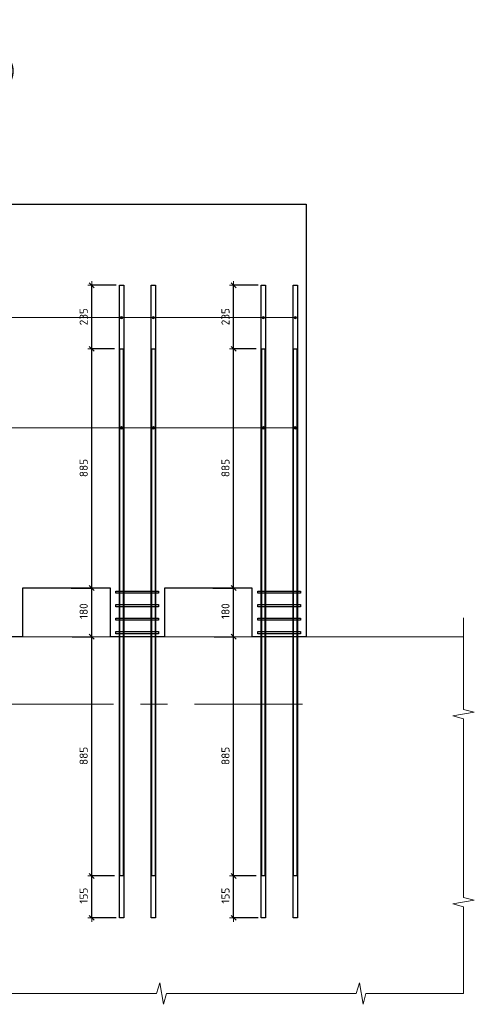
# Model space of a CAD drawing. Header units: metres. Extents: x -38 to 90, y -15 to 21.
# Tile 98 of 127: x 83.24 to 84.93, y -7.21 to -3.57. Entities that reach past the tile are written whole.
import ezdxf

# ---------------------------------------------------------------- set-up
doc = ezdxf.new("R2010")
doc.units = ezdxf.units.M
doc.header["$PDMODE"] = 65
doc.linetypes.add('______11', pattern=[0.5, 0.4, -0.05, 0, -0.05])
doc.linetypes.add('______5', pattern=[1.1, 0.8, -0.1, 0.1, -0.1])
for name, color, linetype, lineweight in [('XR$4$Арм.стержн. Хомут', 240, 'Continuous', 35), ('XR$4$Арм.стержн.горизонт. 1', 180, 'Continuous', 35), ('XR$4$Арм.стержн.горизонт. 2', 202, 'Continuous', 35), ('XR$4$Общий слой (1)_1', 7, 'Continuous', 13), ('XR$4$Осевая линия (1)', 7, '______5', 13), ('XR$4$Перекрытие (1)', 7, 'Continuous', 35), ('XR$4$Размерная линия (1)', 7, 'Continuous', 13), ('XR$4$Текст_ общее_1', 7, 'Continuous', 13)]:
    doc.layers.add(name, color=color, linetype=linetype, lineweight=lineweight)
doc.styles.add('ARIAL', font='arial.ttf')
doc.styles.add('ISOCPEUR', font='txt')
doc.dimstyles.new('DIMSTYLE_19', dxfattribs={"dimtxt": 0.03, "dimasz": 0.03, "dimexe": 0, "dimexo": 0, "dimgap": 0.015, "dimtad": 2, "dimdec": 0, "dimlfac": 1000, "dimrnd": 5, "dimzin": 12, "dimdsep": 46, "dimtxsty": 'ISOCPEUR', "dimblk1": 'ALL_ML_STRICH', "dimblk2": 'ALL_ML_STRICH', "dimsah": 1, "dimcen": 0, "dimclrd": 7, "dimclre": 256, "dimclrt": 7, "dimadec": 0, "dimazin": 0, "dimtfac": 1, "dimtdec": 0, "dimtix": 1, "dimtmove": 2, "dimatfit": 3, "dimfxl": 0, "dimtzin": 0, "dimlwd": 0, "dimlwe": -3, "dimarcsym": 0})
pattern_1 = [(0, (0.45, 0.45), (0.225, 0.225), [0.225, -0.225]), (90, (0.45, 0.45), (-0.225, 0.225), [0.225, -0.225])]

# ---------------------------------------------------------------- blocks, each defined once
blk = doc.blocks.new('ЭЛЕМЕНТ_УЗОРА_6')
at = {"color": 7, "linetype": 'Continuous', "lineweight": 13, "transparency": 33554687}
for p, q in [((80.4556, -5.7099), (80.4556, -5.7099)), ((80.4556, -7.1699), (80.4556, -7.1699)), ((84.8875, -7.1699), (84.8875, -7.1699)), ((84.8875, -7.1699), (84.8875, -7.1699))]:
    blk.add_line(p, q, dxfattribs=at)
for points in [[(80.4556, -6.4399), (80.4556, -6.0829), (80.4156, -6.0727), (80.4956, -6.0588), (80.4556, -6.0472), (80.4556, -5.7099)], [(84.8875, -5.7799), (84.8875, -6.1198), (84.9275, -6.1295), (84.8475, -6.1427), (84.8875, -6.1538), (84.8875, -6.4749)], [(80.4556, -7.1699), (80.4556, -7.1699), (80.4556, -6.8129), (80.4156, -6.8027), (80.4956, -6.7888), (80.4556, -6.7772), (80.4556, -6.4399)], [(84.8875, -6.4749), (84.8875, -6.8148), (84.9275, -6.8245), (84.8475, -6.8377), (84.8875, -6.8488), (84.8875, -7.1699)], [(81.1943, -7.1699), (80.8331, -7.1699), (80.8227, -7.2099), (80.8087, -7.1299), (80.7969, -7.1699), (80.4556, -7.1699)], [(81.9329, -7.1699), (81.5717, -7.1699), (81.5614, -7.2099), (81.5473, -7.1299), (81.5355, -7.1699), (81.1943, -7.1699)], [(82.6716, -7.1699), (82.3104, -7.1699), (82.3, -7.2099), (82.286, -7.1299), (82.2742, -7.1699), (81.9329, -7.1699)], [(83.4102, -7.1699), (83.049, -7.1699), (83.0387, -7.2099), (83.0246, -7.1299), (83.0128, -7.1699), (82.6716, -7.1699)], [(84.1489, -7.1699), (83.7877, -7.1699), (83.7773, -7.2099), (83.7633, -7.1299), (83.7515, -7.1699), (83.4102, -7.1699)], [(84.8875, -7.1699), (84.5263, -7.1699), (84.516, -7.2099), (84.5019, -7.1299), (84.4901, -7.1699), (84.1489, -7.1699)]]:
    blk.add_lwpolyline(points, dxfattribs=at)
blk = doc.blocks.new('ALL_ML_STRICH')
at = {"color": 0, "linetype": 'ByBlock', "lineweight": -2}
for p, q in [((-1, 0), (0.5, 0)), ((-0.3, -0.3), (0.3, 0.3)), ((0, -0.5), (0, 0.5))]:
    blk.add_line(p, q, dxfattribs=at)
blk = doc.blocks.new('*D219')
at = {"layer": 'DEFPOINTS', "color": 7, "linetype": 'Continuous', "lineweight": 13, "transparency": 33554687}
for p in [(84.1406, -6.7349), (84.0364, -6.8899), (84.1471, -6.8899)]:
    blk.add_point(p, dxfattribs=at)
at = {"layer": 'XR$4$Размерная линия (1)', "color": 9, "linetype": 'Continuous', "lineweight": -2, "true_color": 0xc7c7c7, "transparency": 33554687}
for p, q in [((84.1206, -6.7349), (84.0364, -6.7349)), ((84.1271, -6.8899), (84.0364, -6.8899))]:
    blk.add_line(p, q, dxfattribs=at)
at = {"layer": 'XR$4$Размерная линия (1)', "color": 7, "linetype": 'Continuous', "lineweight": -2, "transparency": 33554687}
blk.add_line((84.0364, -6.8899), (84.0364, -6.7349), dxfattribs=at)
at = {"layer": 'XR$4$Размерная линия (1)', "color": 7, "linetype": 'Continuous', "lineweight": 13, "transparency": 33554687, "xscale": 0.03, "yscale": 0.03, "zscale": 0.03}
for p, rotation in [((84.0364, -6.7349), 90), ((84.0364, -6.8899), 270)]:
    blk.add_blockref('ALL_ML_STRICH', p, dxfattribs=dict(at, rotation=rotation))
at = {"layer": 'XR$4$Размерная линия (1)', "color": 7, "linetype": 'Continuous', "lineweight": 13, "transparency": 33554687, "insert": (84.0064, -6.8079), "char_height": 0.03, "width": 0.09, "attachment_point": 5, "rotation": 90, "style": 'ISOCPEUR'}
blk.add_mtext('\\A1;{155}', dxfattribs=at)
blk = doc.blocks.new('*D220')
at = {"layer": 'DEFPOINTS', "color": 7, "linetype": 'Continuous', "lineweight": 13, "transparency": 33554687}
for p in [(83.9444, -5.8499), (84.0364, -6.7349), (84.1406, -6.7349)]:
    blk.add_point(p, dxfattribs=at)
at = {"layer": 'XR$4$Размерная линия (1)', "color": 9, "linetype": 'Continuous', "lineweight": -2, "true_color": 0xc7c7c7, "transparency": 33554687}
for p, q in [((83.9644, -5.8499), (84.0364, -5.8499)), ((84.1206, -6.7349), (84.0364, -6.7349))]:
    blk.add_line(p, q, dxfattribs=at)
at = {"layer": 'XR$4$Размерная линия (1)', "color": 7, "linetype": 'Continuous', "lineweight": -2, "transparency": 33554687}
blk.add_line((84.0364, -6.7349), (84.0364, -5.8499), dxfattribs=at)
at = {"layer": 'XR$4$Размерная линия (1)', "color": 7, "linetype": 'Continuous', "lineweight": 13, "transparency": 33554687, "xscale": 0.03, "yscale": 0.03, "zscale": 0.03}
for p, rotation in [((84.0364, -5.8499), 90), ((84.0364, -6.7349), 270)]:
    blk.add_blockref('ALL_ML_STRICH', p, dxfattribs=dict(at, rotation=rotation))
at = {"layer": 'XR$4$Размерная линия (1)', "color": 7, "linetype": 'Continuous', "lineweight": 13, "transparency": 33554687, "insert": (84.0064, -6.2909), "char_height": 0.03, "width": 0.09, "attachment_point": 5, "rotation": 90, "style": 'ISOCPEUR'}
blk.add_mtext('\\A1;{885}', dxfattribs=at)
blk = doc.blocks.new('*D221')
at = {"layer": 'DEFPOINTS', "color": 7, "linetype": 'Continuous', "lineweight": 13, "transparency": 33554687}
for p in [(83.9397, -5.6699), (83.9444, -5.8499), (84.0364, -5.8499)]:
    blk.add_point(p, dxfattribs=at)
at = {"layer": 'XR$4$Размерная линия (1)', "color": 9, "linetype": 'Continuous', "lineweight": -2, "true_color": 0xc7c7c7, "transparency": 33554687}
for p, q in [((83.9597, -5.6699), (84.0364, -5.6699)), ((83.9644, -5.8499), (84.0364, -5.8499))]:
    blk.add_line(p, q, dxfattribs=at)
at = {"layer": 'XR$4$Размерная линия (1)', "color": 7, "linetype": 'Continuous', "lineweight": -2, "transparency": 33554687}
blk.add_line((84.0364, -5.8499), (84.0364, -5.6699), dxfattribs=at)
at = {"layer": 'XR$4$Размерная линия (1)', "color": 7, "linetype": 'Continuous', "lineweight": 13, "transparency": 33554687, "xscale": 0.03, "yscale": 0.03, "zscale": 0.03}
for p, rotation in [((84.0364, -5.6699), 90), ((84.0364, -5.8499), 270)]:
    blk.add_blockref('ALL_ML_STRICH', p, dxfattribs=dict(at, rotation=rotation))
at = {"layer": 'XR$4$Размерная линия (1)', "color": 7, "linetype": 'Continuous', "lineweight": 13, "transparency": 33554687, "insert": (84.0064, -5.7554), "char_height": 0.03, "width": 0.09, "attachment_point": 5, "rotation": 90, "style": 'ISOCPEUR'}
blk.add_mtext('\\A1;{180}', dxfattribs=at)
blk = doc.blocks.new('*D222')
at = {"layer": 'DEFPOINTS', "color": 7, "linetype": 'Continuous', "lineweight": 13, "transparency": 33554687}
for p in [(84.1406, -4.7849), (83.9397, -5.6699), (84.0364, -5.6699)]:
    blk.add_point(p, dxfattribs=at)
at = {"layer": 'XR$4$Размерная линия (1)', "color": 9, "linetype": 'Continuous', "lineweight": -2, "true_color": 0xc7c7c7, "transparency": 33554687}
for p, q in [((84.1206, -4.7849), (84.0364, -4.7849)), ((83.9597, -5.6699), (84.0364, -5.6699))]:
    blk.add_line(p, q, dxfattribs=at)
at = {"layer": 'XR$4$Размерная линия (1)', "color": 7, "linetype": 'Continuous', "lineweight": -2, "transparency": 33554687}
blk.add_line((84.0364, -5.6699), (84.0364, -4.7849), dxfattribs=at)
at = {"layer": 'XR$4$Размерная линия (1)', "color": 7, "linetype": 'Continuous', "lineweight": 13, "transparency": 33554687, "xscale": 0.03, "yscale": 0.03, "zscale": 0.03}
for p, rotation in [((84.0364, -4.7849), 90), ((84.0364, -5.6699), 270)]:
    blk.add_blockref('ALL_ML_STRICH', p, dxfattribs=dict(at, rotation=rotation))
at = {"layer": 'XR$4$Размерная линия (1)', "color": 7, "linetype": 'Continuous', "lineweight": 13, "transparency": 33554687, "insert": (84.0064, -5.2259), "char_height": 0.03, "width": 0.09, "attachment_point": 5, "rotation": 90, "style": 'ISOCPEUR'}
blk.add_mtext('\\A1;{885}', dxfattribs=at)
blk = doc.blocks.new('*D223')
at = {"layer": 'DEFPOINTS', "color": 7, "linetype": 'Continuous', "lineweight": 13, "transparency": 33554687}
for p in [(84.1471, -4.5499), (84.0364, -4.7849), (84.1406, -4.7849)]:
    blk.add_point(p, dxfattribs=at)
at = {"layer": 'XR$4$Размерная линия (1)', "color": 9, "linetype": 'Continuous', "lineweight": -2, "true_color": 0xc7c7c7, "transparency": 33554687}
for p, q in [((84.1271, -4.5499), (84.0364, -4.5499)), ((84.1206, -4.7849), (84.0364, -4.7849))]:
    blk.add_line(p, q, dxfattribs=at)
at = {"layer": 'XR$4$Размерная линия (1)', "color": 7, "linetype": 'Continuous', "lineweight": -2, "transparency": 33554687}
blk.add_line((84.0364, -4.7849), (84.0364, -4.5499), dxfattribs=at)
at = {"layer": 'XR$4$Размерная линия (1)', "color": 7, "linetype": 'Continuous', "lineweight": 13, "transparency": 33554687, "xscale": 0.03, "yscale": 0.03, "zscale": 0.03}
for p, rotation in [((84.0364, -4.5499), 90), ((84.0364, -4.7849), 270)]:
    blk.add_blockref('ALL_ML_STRICH', p, dxfattribs=dict(at, rotation=rotation))
at = {"layer": 'XR$4$Размерная линия (1)', "color": 7, "linetype": 'Continuous', "lineweight": 13, "transparency": 33554687, "insert": (84.0064, -4.6659), "char_height": 0.03, "width": 0.09, "attachment_point": 5, "rotation": 90, "style": 'ISOCPEUR'}
blk.add_mtext('\\A1;{235}', dxfattribs=at)
blk = doc.blocks.new('*D224')
at = {"layer": 'DEFPOINTS', "color": 7, "linetype": 'Continuous', "lineweight": 13, "transparency": 33554687}
for p in [(83.6156, -6.7349), (83.5114, -6.8899), (83.6221, -6.8899)]:
    blk.add_point(p, dxfattribs=at)
at = {"layer": 'XR$4$Размерная линия (1)', "color": 9, "linetype": 'Continuous', "lineweight": -2, "true_color": 0xc7c7c7, "transparency": 33554687}
for p, q in [((83.5956, -6.7349), (83.5114, -6.7349)), ((83.6021, -6.8899), (83.5114, -6.8899))]:
    blk.add_line(p, q, dxfattribs=at)
at = {"layer": 'XR$4$Размерная линия (1)', "color": 7, "linetype": 'Continuous', "lineweight": -2, "transparency": 33554687}
blk.add_line((83.5114, -6.8899), (83.5114, -6.7349), dxfattribs=at)
at = {"layer": 'XR$4$Размерная линия (1)', "color": 7, "linetype": 'Continuous', "lineweight": 13, "transparency": 33554687, "xscale": 0.03, "yscale": 0.03, "zscale": 0.03}
for p, rotation in [((83.5114, -6.7349), 90), ((83.5114, -6.8899), 270)]:
    blk.add_blockref('ALL_ML_STRICH', p, dxfattribs=dict(at, rotation=rotation))
at = {"layer": 'XR$4$Размерная линия (1)', "color": 7, "linetype": 'Continuous', "lineweight": 13, "transparency": 33554687, "insert": (83.4814, -6.8079), "char_height": 0.03, "width": 0.09, "attachment_point": 5, "rotation": 90, "style": 'ISOCPEUR'}
blk.add_mtext('\\A1;{155}', dxfattribs=at)
blk = doc.blocks.new('*D225')
at = {"layer": 'DEFPOINTS', "color": 7, "linetype": 'Continuous', "lineweight": 13, "transparency": 33554687}
for p in [(83.4194, -5.8499), (83.5114, -6.7349), (83.6156, -6.7349)]:
    blk.add_point(p, dxfattribs=at)
at = {"layer": 'XR$4$Размерная линия (1)', "color": 9, "linetype": 'Continuous', "lineweight": -2, "true_color": 0xc7c7c7, "transparency": 33554687}
for p, q in [((83.4394, -5.8499), (83.5114, -5.8499)), ((83.5956, -6.7349), (83.5114, -6.7349))]:
    blk.add_line(p, q, dxfattribs=at)
at = {"layer": 'XR$4$Размерная линия (1)', "color": 7, "linetype": 'Continuous', "lineweight": -2, "transparency": 33554687}
blk.add_line((83.5114, -6.7349), (83.5114, -5.8499), dxfattribs=at)
at = {"layer": 'XR$4$Размерная линия (1)', "color": 7, "linetype": 'Continuous', "lineweight": 13, "transparency": 33554687, "xscale": 0.03, "yscale": 0.03, "zscale": 0.03}
for p, rotation in [((83.5114, -5.8499), 90), ((83.5114, -6.7349), 270)]:
    blk.add_blockref('ALL_ML_STRICH', p, dxfattribs=dict(at, rotation=rotation))
at = {"layer": 'XR$4$Размерная линия (1)', "color": 7, "linetype": 'Continuous', "lineweight": 13, "transparency": 33554687, "insert": (83.4814, -6.2909), "char_height": 0.03, "width": 0.09, "attachment_point": 5, "rotation": 90, "style": 'ISOCPEUR'}
blk.add_mtext('\\A1;{885}', dxfattribs=at)
blk = doc.blocks.new('*D226')
at = {"layer": 'DEFPOINTS', "color": 7, "linetype": 'Continuous', "lineweight": 13, "transparency": 33554687}
for p in [(83.4147, -5.6699), (83.4194, -5.8499), (83.5114, -5.8499)]:
    blk.add_point(p, dxfattribs=at)
at = {"layer": 'XR$4$Размерная линия (1)', "color": 9, "linetype": 'Continuous', "lineweight": -2, "true_color": 0xc7c7c7, "transparency": 33554687}
for p, q in [((83.4347, -5.6699), (83.5114, -5.6699)), ((83.4394, -5.8499), (83.5114, -5.8499))]:
    blk.add_line(p, q, dxfattribs=at)
at = {"layer": 'XR$4$Размерная линия (1)', "color": 7, "linetype": 'Continuous', "lineweight": -2, "transparency": 33554687}
blk.add_line((83.5114, -5.8499), (83.5114, -5.6699), dxfattribs=at)
at = {"layer": 'XR$4$Размерная линия (1)', "color": 7, "linetype": 'Continuous', "lineweight": 13, "transparency": 33554687, "xscale": 0.03, "yscale": 0.03, "zscale": 0.03}
for p, rotation in [((83.5114, -5.6699), 90), ((83.5114, -5.8499), 270)]:
    blk.add_blockref('ALL_ML_STRICH', p, dxfattribs=dict(at, rotation=rotation))
at = {"layer": 'XR$4$Размерная линия (1)', "color": 7, "linetype": 'Continuous', "lineweight": 13, "transparency": 33554687, "insert": (83.4814, -5.7554), "char_height": 0.03, "width": 0.09, "attachment_point": 5, "rotation": 90, "style": 'ISOCPEUR'}
blk.add_mtext('\\A1;{180}', dxfattribs=at)
blk = doc.blocks.new('*D227')
at = {"layer": 'DEFPOINTS', "color": 7, "linetype": 'Continuous', "lineweight": 13, "transparency": 33554687}
for p in [(83.6156, -4.7849), (83.4147, -5.6699), (83.5114, -5.6699)]:
    blk.add_point(p, dxfattribs=at)
at = {"layer": 'XR$4$Размерная линия (1)', "color": 9, "linetype": 'Continuous', "lineweight": -2, "true_color": 0xc7c7c7, "transparency": 33554687}
for p, q in [((83.5956, -4.7849), (83.5114, -4.7849)), ((83.4347, -5.6699), (83.5114, -5.6699))]:
    blk.add_line(p, q, dxfattribs=at)
at = {"layer": 'XR$4$Размерная линия (1)', "color": 7, "linetype": 'Continuous', "lineweight": -2, "transparency": 33554687}
blk.add_line((83.5114, -5.6699), (83.5114, -4.7849), dxfattribs=at)
at = {"layer": 'XR$4$Размерная линия (1)', "color": 7, "linetype": 'Continuous', "lineweight": 13, "transparency": 33554687, "xscale": 0.03, "yscale": 0.03, "zscale": 0.03}
for p, rotation in [((83.5114, -4.7849), 90), ((83.5114, -5.6699), 270)]:
    blk.add_blockref('ALL_ML_STRICH', p, dxfattribs=dict(at, rotation=rotation))
at = {"layer": 'XR$4$Размерная линия (1)', "color": 7, "linetype": 'Continuous', "lineweight": 13, "transparency": 33554687, "insert": (83.4814, -5.2259), "char_height": 0.03, "width": 0.09, "attachment_point": 5, "rotation": 90, "style": 'ISOCPEUR'}
blk.add_mtext('\\A1;{885}', dxfattribs=at)
blk = doc.blocks.new('*D228')
at = {"layer": 'DEFPOINTS', "color": 7, "linetype": 'Continuous', "lineweight": 13, "transparency": 33554687}
for p in [(83.6221, -4.5499), (83.5114, -4.7849), (83.6156, -4.7849)]:
    blk.add_point(p, dxfattribs=at)
at = {"layer": 'XR$4$Размерная линия (1)', "color": 9, "linetype": 'Continuous', "lineweight": -2, "true_color": 0xc7c7c7, "transparency": 33554687}
for p, q in [((83.6021, -4.5499), (83.5114, -4.5499)), ((83.5956, -4.7849), (83.5114, -4.7849))]:
    blk.add_line(p, q, dxfattribs=at)
at = {"layer": 'XR$4$Размерная линия (1)', "color": 7, "linetype": 'Continuous', "lineweight": -2, "transparency": 33554687}
blk.add_line((83.5114, -4.7849), (83.5114, -4.5499), dxfattribs=at)
at = {"layer": 'XR$4$Размерная линия (1)', "color": 7, "linetype": 'Continuous', "lineweight": 13, "transparency": 33554687, "xscale": 0.03, "yscale": 0.03, "zscale": 0.03}
for p, rotation in [((83.5114, -4.5499), 90), ((83.5114, -4.7849), 270)]:
    blk.add_blockref('ALL_ML_STRICH', p, dxfattribs=dict(at, rotation=rotation))
at = {"layer": 'XR$4$Размерная линия (1)', "color": 7, "linetype": 'Continuous', "lineweight": 13, "transparency": 33554687, "insert": (83.4814, -4.6659), "char_height": 0.03, "width": 0.09, "attachment_point": 5, "rotation": 90, "style": 'ISOCPEUR'}
blk.add_mtext('\\A1;{235}', dxfattribs=at)

msp = doc.modelspace()

# ---------------------------------------------------------------- hatches: boundary and pattern name
at = {"linetype": 'Continuous', "lineweight": 13, "transparency": 33554687}
h = msp.add_hatch(dxfattribs=at)
h.set_pattern_fill('____', scale=0.225, style=0, pattern_type=2)
h.set_pattern_definition(pattern_1)
h.paths.add_polyline_path([(83.5806, -5.6699), (83.2556, -5.6699), (83.2556, -5.8499), (83.5806, -5.8499)], flags=0)
h = msp.add_hatch(dxfattribs=at)
h.set_pattern_fill('____', scale=0.225, style=0, pattern_type=2)
h.set_pattern_definition(pattern_1)
h.paths.add_polyline_path([(84.1056, -5.6699), (83.7806, -5.6699), (83.7806, -5.8499), (84.1056, -5.8499)], flags=0)
at = {"layer": 'XR$4$Арм.стержн.горизонт. 1', "linetype": 'Continuous', "lineweight": 13, "transparency": 33554687}
for points in [[(83.6178, -4.6717), (83.6178, -4.6672), (83.6171, -4.6695)], [(83.6178, -4.6672), (83.6194, -4.6734), (83.6194, -4.6656)], [(83.6178, -4.6672), (83.6178, -4.6717), (83.6194, -4.6734)], [(83.6194, -4.6656), (83.6216, -4.674), (83.6216, -4.665)], [(83.6194, -4.6656), (83.6194, -4.6734), (83.6216, -4.674)], [(83.6216, -4.665), (83.6216, -4.674), (83.6239, -4.6734)], [(83.6216, -4.665), (83.6239, -4.6734), (83.6239, -4.6656)], [(83.6239, -4.6656), (83.6239, -4.6734), (83.6255, -4.6717)], [(83.6239, -4.6656), (83.6255, -4.6717), (83.6255, -4.6672)], [(83.6255, -4.6672), (83.6255, -4.6717), (83.6261, -4.6695)], [(83.7358, -4.6717), (83.7358, -4.6672), (83.7351, -4.6695)], [(83.7358, -4.6672), (83.7374, -4.6734), (83.7374, -4.6656)], [(83.7358, -4.6672), (83.7358, -4.6717), (83.7374, -4.6734)], [(83.7374, -4.6656), (83.7396, -4.674), (83.7396, -4.665)], [(83.7374, -4.6656), (83.7374, -4.6734), (83.7396, -4.674)], [(83.7396, -4.665), (83.7396, -4.674), (83.7419, -4.6734)], [(83.7396, -4.665), (83.7419, -4.6734), (83.7419, -4.6656)], [(83.7419, -4.6656), (83.7419, -4.6734), (83.7435, -4.6717)], [(83.7419, -4.6656), (83.7435, -4.6717), (83.7435, -4.6672)], [(83.7435, -4.6672), (83.7435, -4.6717), (83.7441, -4.6695)], [(84.1428, -4.6717), (84.1428, -4.6672), (84.1421, -4.6695)], [(84.1428, -4.6672), (84.1444, -4.6734), (84.1444, -4.6656)], [(84.1428, -4.6672), (84.1428, -4.6717), (84.1444, -4.6734)], [(84.1444, -4.6656), (84.1466, -4.674), (84.1466, -4.665)], [(84.1444, -4.6656), (84.1444, -4.6734), (84.1466, -4.674)], [(84.1466, -4.665), (84.1466, -4.674), (84.1489, -4.6734)], [(84.1466, -4.665), (84.1489, -4.6734), (84.1489, -4.6656)], [(84.1489, -4.6656), (84.1489, -4.6734), (84.1505, -4.6717)], [(84.1489, -4.6656), (84.1505, -4.6717), (84.1505, -4.6672)], [(84.1505, -4.6672), (84.1505, -4.6717), (84.1511, -4.6695)], [(84.2608, -4.6717), (84.2608, -4.6672), (84.2601, -4.6695)], [(84.2608, -4.6672), (84.2624, -4.6734), (84.2624, -4.6656)], [(84.2608, -4.6672), (84.2608, -4.6717), (84.2624, -4.6734)], [(84.2624, -4.6656), (84.2646, -4.674), (84.2646, -4.665)], [(84.2624, -4.6656), (84.2624, -4.6734), (84.2646, -4.674)], [(84.2646, -4.665), (84.2646, -4.674), (84.2669, -4.6734)], [(84.2646, -4.665), (84.2669, -4.6734), (84.2669, -4.6656)], [(84.2669, -4.6656), (84.2669, -4.6734), (84.2685, -4.6717)], [(84.2669, -4.6656), (84.2685, -4.6717), (84.2685, -4.6672)], [(84.2685, -4.6672), (84.2685, -4.6717), (84.2691, -4.6695)]]:
    msp.add_hatch(color=7, dxfattribs=at).paths.add_polyline_path(points)
at = {"layer": 'XR$4$Арм.стержн.горизонт. 2', "linetype": 'Continuous', "lineweight": 13, "transparency": 33554687}
for points in [[(83.6178, -5.0796), (83.6178, -5.0751), (83.6171, -5.0773)], [(83.6178, -5.0751), (83.6194, -5.0812), (83.6194, -5.0734)], [(83.6178, -5.0751), (83.6178, -5.0796), (83.6194, -5.0812)], [(83.6194, -5.0734), (83.6216, -5.0818), (83.6216, -5.0728)], [(83.6194, -5.0734), (83.6194, -5.0812), (83.6216, -5.0818)], [(83.6216, -5.0728), (83.6216, -5.0818), (83.6239, -5.0812)], [(83.6216, -5.0728), (83.6239, -5.0812), (83.6239, -5.0734)], [(83.6239, -5.0734), (83.6239, -5.0812), (83.6255, -5.0796)], [(83.6239, -5.0734), (83.6255, -5.0796), (83.6255, -5.0751)], [(83.6255, -5.0751), (83.6255, -5.0796), (83.6261, -5.0773)], [(83.7358, -5.0796), (83.7358, -5.0751), (83.7351, -5.0773)], [(83.7358, -5.0751), (83.7374, -5.0812), (83.7374, -5.0734)], [(83.7358, -5.0751), (83.7358, -5.0796), (83.7374, -5.0812)], [(83.7374, -5.0734), (83.7396, -5.0818), (83.7396, -5.0728)], [(83.7374, -5.0734), (83.7374, -5.0812), (83.7396, -5.0818)], [(83.7396, -5.0728), (83.7396, -5.0818), (83.7419, -5.0812)], [(83.7396, -5.0728), (83.7419, -5.0812), (83.7419, -5.0734)], [(83.7419, -5.0734), (83.7419, -5.0812), (83.7435, -5.0796)], [(83.7419, -5.0734), (83.7435, -5.0796), (83.7435, -5.0751)], [(83.7435, -5.0751), (83.7435, -5.0796), (83.7441, -5.0773)], [(84.1428, -5.0796), (84.1428, -5.0751), (84.1421, -5.0773)], [(84.1428, -5.0751), (84.1444, -5.0812), (84.1444, -5.0734)], [(84.1428, -5.0751), (84.1428, -5.0796), (84.1444, -5.0812)], [(84.1444, -5.0734), (84.1466, -5.0818), (84.1466, -5.0728)], [(84.1444, -5.0734), (84.1444, -5.0812), (84.1466, -5.0818)], [(84.1466, -5.0728), (84.1466, -5.0818), (84.1489, -5.0812)], [(84.1466, -5.0728), (84.1489, -5.0812), (84.1489, -5.0734)], [(84.1489, -5.0734), (84.1489, -5.0812), (84.1505, -5.0796)], [(84.1489, -5.0734), (84.1505, -5.0796), (84.1505, -5.0751)], [(84.1505, -5.0751), (84.1505, -5.0796), (84.1511, -5.0773)], [(84.2608, -5.0796), (84.2608, -5.0751), (84.2601, -5.0773)], [(84.2608, -5.0751), (84.2624, -5.0812), (84.2624, -5.0734)], [(84.2608, -5.0751), (84.2608, -5.0796), (84.2624, -5.0812)], [(84.2624, -5.0734), (84.2646, -5.0818), (84.2646, -5.0728)], [(84.2624, -5.0734), (84.2624, -5.0812), (84.2646, -5.0818)], [(84.2646, -5.0728), (84.2646, -5.0818), (84.2669, -5.0812)], [(84.2646, -5.0728), (84.2669, -5.0812), (84.2669, -5.0734)], [(84.2669, -5.0734), (84.2669, -5.0812), (84.2685, -5.0796)], [(84.2669, -5.0734), (84.2685, -5.0796), (84.2685, -5.0751)], [(84.2685, -5.0751), (84.2685, -5.0796), (84.2691, -5.0773)]]:
    msp.add_hatch(color=7, dxfattribs=at).paths.add_polyline_path(points)

# ---------------------------------------------------------------- linework, layer by layer
at = {"layer": 'XR$4$Арм.стержн. Хомут', "color": 40, "linetype": 'Continuous', "lineweight": 25, "transparency": 33554687}
for points in [[(83.6006, -5.6809), (83.7586, -5.6809), (83.7586, -5.6889), (83.6006, -5.6889), (83.6006, -5.6809)], [(84.1256, -5.6809), (84.2836, -5.6809), (84.2836, -5.6889), (84.1256, -5.6889), (84.1256, -5.6809)], [(83.6006, -5.7309), (83.7586, -5.7309), (83.7586, -5.7389), (83.6006, -5.7389), (83.6006, -5.7309)], [(84.1256, -5.7309), (84.2836, -5.7309), (84.2836, -5.7389), (84.1256, -5.7389), (84.1256, -5.7309)], [(83.6006, -5.7809), (83.7586, -5.7809), (83.7586, -5.7889), (83.6006, -5.7889), (83.6006, -5.7809)], [(84.1256, -5.7809), (84.2836, -5.7809), (84.2836, -5.7889), (84.1256, -5.7889), (84.1256, -5.7809)], [(83.6006, -5.8309), (83.7586, -5.8309), (83.7586, -5.8389), (83.6006, -5.8389), (83.6006, -5.8309)], [(84.1256, -5.8309), (84.2836, -5.8309), (84.2836, -5.8389), (84.1256, -5.8389), (84.1256, -5.8309)]]:
    msp.add_lwpolyline(points, dxfattribs=at)
at = {"layer": 'XR$4$Арм.стержн.горизонт. 1', "color": 7, "linetype": 'Continuous', "lineweight": 13, "transparency": 33554687}
for p, q in [((80.6389, -4.6695), (83.6216, -4.6695)), ((80.6389, -4.6695), (84.2646, -4.6695)), ((80.6389, -4.6695), (83.7396, -4.6695)), ((80.6389, -4.6695), (84.1466, -4.6695)), ((83.6171, -4.6695), (83.6171, -4.6695)), ((83.6216, -4.665), (83.6216, -4.665)), ((83.6216, -4.674), (83.6216, -4.674)), ((83.6261, -4.6695), (83.6261, -4.6695)), ((83.7351, -4.6695), (83.7351, -4.6695)), ((83.7396, -4.665), (83.7396, -4.665)), ((83.7396, -4.674), (83.7396, -4.674)), ((83.7441, -4.6695), (83.7441, -4.6695)), ((84.1421, -4.6695), (84.1421, -4.6695)), ((84.1466, -4.665), (84.1466, -4.665)), ((84.1466, -4.674), (84.1466, -4.674)), ((84.1511, -4.6695), (84.1511, -4.6695)), ((84.2601, -4.6695), (84.2601, -4.6695)), ((84.2646, -4.665), (84.2646, -4.665)), ((84.2646, -4.674), (84.2646, -4.674)), ((84.2691, -4.6695), (84.2691, -4.6695))]:
    msp.add_line(p, q, dxfattribs=at)
at = {"layer": 'XR$4$Арм.стержн.горизонт. 1', "color": 7, "linetype": 'Continuous', "lineweight": 25, "transparency": 33554687}
for points in [[(83.6136, -6.8899), (83.6136, -4.5499), (83.6296, -4.5499), (83.6296, -6.8899), (83.6136, -6.8899)], [(83.7316, -6.8899), (83.7316, -4.5499), (83.7476, -4.5499), (83.7476, -6.8899), (83.7316, -6.8899)], [(84.1386, -6.8899), (84.1386, -4.5499), (84.1546, -4.5499), (84.1546, -6.8899), (84.1386, -6.8899)], [(84.2566, -6.8899), (84.2566, -4.5499), (84.2726, -4.5499), (84.2726, -6.8899), (84.2566, -6.8899)]]:
    msp.add_lwpolyline(points, dxfattribs=at)
at = {"layer": 'XR$4$Арм.стержн.горизонт. 1', "color": 7, "linetype": 'Continuous', "lineweight": 13, "transparency": 33554687}
for centre in [(83.6216, -4.6695), (83.7396, -4.6695), (84.1466, -4.6695), (84.2646, -4.6695)]:
    msp.add_circle(centre, 0.0045, dxfattribs=at)
at = {"layer": 'XR$4$Арм.стержн.горизонт. 2', "color": 7, "linetype": 'Continuous', "lineweight": 13, "transparency": 33554687}
for p, q in [((80.6354, -5.0773), (84.1466, -5.0773)), ((80.6354, -5.0773), (83.6216, -5.0773)), ((80.6354, -5.0773), (84.2646, -5.0773)), ((80.6354, -5.0773), (83.7396, -5.0773)), ((83.6171, -5.0773), (83.6171, -5.0773)), ((83.6216, -5.0728), (83.6216, -5.0728)), ((83.6216, -5.0818), (83.6216, -5.0818)), ((83.6261, -5.0773), (83.6261, -5.0773)), ((83.7351, -5.0773), (83.7351, -5.0773)), ((83.7396, -5.0728), (83.7396, -5.0728)), ((83.7396, -5.0818), (83.7396, -5.0818)), ((83.7441, -5.0773), (83.7441, -5.0773)), ((84.1421, -5.0773), (84.1421, -5.0773)), ((84.1466, -5.0728), (84.1466, -5.0728)), ((84.1466, -5.0818), (84.1466, -5.0818)), ((84.1511, -5.0773), (84.1511, -5.0773)), ((84.2601, -5.0773), (84.2601, -5.0773)), ((84.2646, -5.0728), (84.2646, -5.0728)), ((84.2646, -5.0818), (84.2646, -5.0818)), ((84.2691, -5.0773), (84.2691, -5.0773))]:
    msp.add_line(p, q, dxfattribs=at)
at = {"layer": 'XR$4$Арм.стержн.горизонт. 2', "color": 34, "linetype": 'Continuous', "lineweight": 25, "transparency": 33554687}
for points in [[(83.6276, -4.7849), (83.6276, -6.7349), (83.6156, -6.7349), (83.6156, -4.7849), (83.6276, -4.7849)], [(83.7456, -4.7849), (83.7456, -6.7349), (83.7336, -6.7349), (83.7336, -4.7849), (83.7456, -4.7849)], [(84.1526, -4.7849), (84.1526, -6.7349), (84.1406, -6.7349), (84.1406, -4.7849), (84.1526, -4.7849)], [(84.2706, -4.7849), (84.2706, -6.7349), (84.2586, -6.7349), (84.2586, -4.7849), (84.2706, -4.7849)]]:
    msp.add_lwpolyline(points, dxfattribs=at)
at = {"layer": 'XR$4$Арм.стержн.горизонт. 2', "color": 7, "linetype": 'Continuous', "lineweight": 13, "transparency": 33554687}
for centre in [(83.6216, -5.0773), (83.7396, -5.0773), (84.1466, -5.0773), (84.2646, -5.0773)]:
    msp.add_circle(centre, 0.0045, dxfattribs=at)
at = {"layer": 'XR$4$Общий слой (1)_1', "color": 7, "linetype": 'Continuous', "lineweight": 13, "transparency": 33554687}
msp.add_line((80.4556, -5.8499), (84.8875, -5.8499), dxfattribs=at)
at = {"layer": 'XR$4$Осевая линия (1)', "color": 253, "linetype": '______11', "lineweight": 13, "true_color": 0xa0a0a0, "transparency": 33554687}
msp.add_line((84.2914, -6.0999), (80.1789, -6.0999), dxfattribs=at)
at = {"layer": 'XR$4$Перекрытие (1)', "color": 7, "linetype": 'Continuous', "lineweight": 25, "transparency": 33554687}
for p, q in [((80.9556, -4.2499), (84.3056, -4.2499)), ((84.3056, -4.2499), (84.3056, -5.6699)), ((83.2556, -5.6699), (83.2556, -5.8499)), ((83.5806, -5.6699), (83.2556, -5.6699)), ((83.5806, -5.8499), (83.5806, -5.6699)), ((83.7806, -5.6699), (83.7806, -5.8499)), ((84.1056, -5.6699), (83.7806, -5.6699)), ((84.1056, -5.8499), (84.1056, -5.6699)), ((84.3056, -5.6699), (84.3056, -5.8499)), ((83.2556, -5.8499), (83.0556, -5.8499)), ((83.7806, -5.8499), (83.5806, -5.8499)), ((84.3056, -5.8499), (84.1056, -5.8499))]:
    msp.add_line(p, q, dxfattribs=at)

# ---------------------------------------------------------------- block references
at = {"color": 7, "linetype": 'Continuous', "lineweight": 13, "transparency": 33554687}
msp.add_blockref('ЭЛЕМЕНТ_УЗОРА_6', (0, 0), dxfattribs=at)

# ---------------------------------------------------------------- texts
at = {"layer": 'XR$4$Текст_ общее_1', "color": 7, "linetype": 'Continuous', "lineweight": 13, "transparency": 33554687, "insert": (82.6368, -3.5688), "char_height": 0.09, "width": 2.126412, "attachment_point": 2, "line_spacing_factor": 1.084337, "style": 'ARIAL'}
msp.add_mtext('\\A1;{\\L\\fISOCPEUR|i0|b0;\\H0.090000;\\W1.000000;\\C7;  Деталь плана 2\\l}\\P{\\fISOCPEUR|i0|b0;\\H0.052500;\\W1.000000;\\C7;(схема армирования ребер балкона)}\\P', dxfattribs=at)

# ---------------------------------------------------------------- dimensions: what is measured, and where the dimension line sits
at = {"layer": 'XR$4$Размерная линия (1)', "color": 7, "linetype": 'Continuous', "lineweight": 13, "transparency": 33554687}
for base, p1, p2, picture, middle in [((83.5114, -4.5499), (83.5956, -4.7849), (83.6021, -4.5499), '*D228', (83.4814, -4.6659)), ((84.0364, -4.5499), (84.1206, -4.7849), (84.1271, -4.5499), '*D223', (84.0064, -4.6659)), ((83.5114, -4.7849), (83.4347, -5.6699), (83.5956, -4.7849), '*D227', (83.4814, -5.2259)), ((84.0364, -4.7849), (83.9597, -5.6699), (84.1206, -4.7849), '*D222', (84.0064, -5.2259)), ((83.5114, -5.6699), (83.4394, -5.8499), (83.4347, -5.6699), '*D226', (83.4814, -5.7554)), ((84.0364, -5.6699), (83.9644, -5.8499), (83.9597, -5.6699), '*D221', (84.0064, -5.7554)), ((83.5114, -5.8499), (83.5956, -6.7349), (83.4394, -5.8499), '*D225', (83.4814, -6.2909)), ((84.0364, -5.8499), (84.1206, -6.7349), (83.9644, -5.8499), '*D220', (84.0064, -6.2909)), ((83.5114, -6.7349), (83.6021, -6.8899), (83.5956, -6.7349), '*D224', (83.4814, -6.8079)), ((84.0364, -6.7349), (84.1271, -6.8899), (84.1206, -6.7349), '*D219', (84.0064, -6.8079))]:
    dim = msp.add_linear_dim(base=base, p1=p1, p2=p2, angle=90, dimstyle='DIMSTYLE_19', override={"dimpost": '<>', "dimclrd": 7, "dimclre": 9, "dimclrt": 7, "dimlwd": 0, "dimlwe": 65533}, dxfattribs=at)
    dim.commit()
    dim.dimension.update_dxf_attribs({"geometry": picture, "text_midpoint": middle, "dimtype": 160})

doc.saveas('drawing.dxf')
